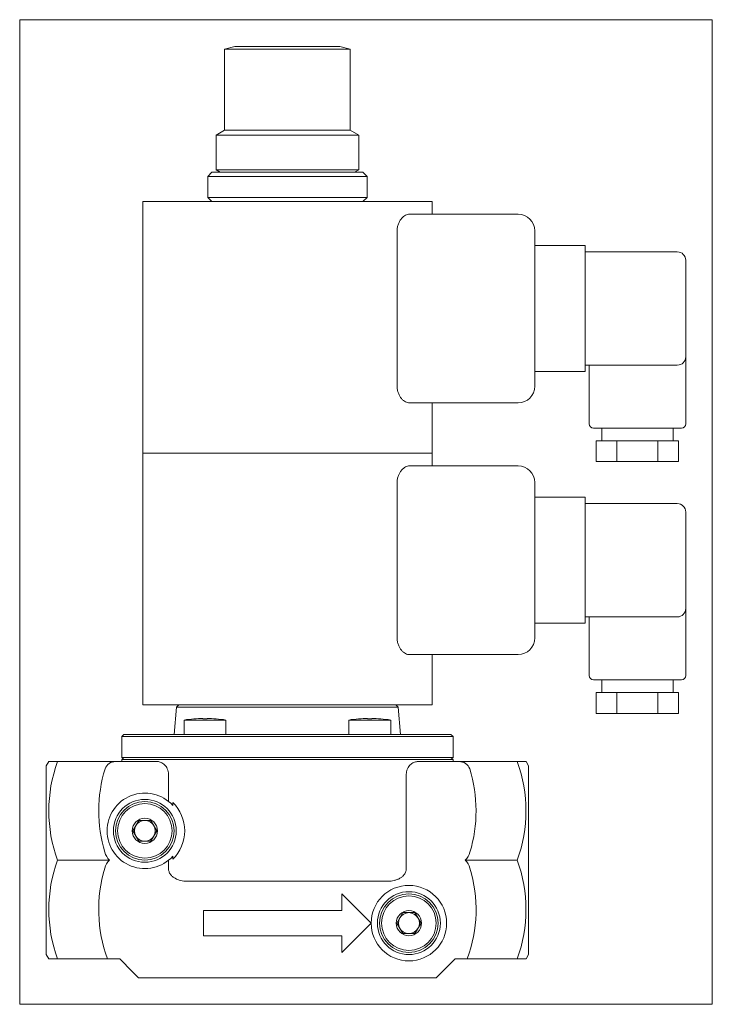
# Model space of a CAD drawing. Extents: x 28 to 193, y 33 to 268.
import ezdxf
from ezdxf.xclip import XClip

# ---------------------------------------------------------------- set-up
doc = ezdxf.new("R2010")
doc.units = 0
doc.header["$LTSCALE"] = 25.4
doc.header["$MEASUREMENT"] = 0
doc.header["$XCLIPFRAME"] = 2
doc.layers.get('0').update_dxf_attribs({"linetype": 'CONTINUOUS'})
for name, color, linetype in [('CEWKA_25', 7, 'CONTINUOUS'), ('W-036M5X14KRZYŻ_', 7, 'CONTINUOUS'), ('WA_031_01_00_009', 7, 'CONTINUOUS'), ('WA_031_01_00_011', 7, 'CONTINUOUS'), ('WA_145_01_00_002', 7, 'CONTINUOUS'), ('WA_145_01_00_005', 7, 'CONTINUOUS'), ('WB_007_01_00_001', 7, 'CONTINUOUS'), ('WB_007_01_01BEZ_', 7, 'CONTINUOUS')]:
    doc.layers.add(name, color=color, linetype=linetype)

# ---------------------------------------------------------------- blocks, each defined once
blk = doc.blocks.new('SE1')
at = {"layer": 'CEWKA_25', "color": 7, "linetype": 'CONTINUOUS', "lineweight": 0}
for p, q in [((57.5, 224.34), (57.5, 164.34)), ((57.5, 224.34), (126.5, 224.34)), ((126.5, 221.34), (126.5, 224.34)), ((121.12, 221.34), (147, 221.34)), ((118.15, 180.34), (118.15, 217.34)), ((151, 217.34), (151, 180.34)), ((151, 213.84), (163, 213.84)), ((163, 213.84), (163, 210.34)), ((163, 212.34), (185, 212.34)), ((163, 187.34), (163, 210.34)), ((187, 210.34), (187, 187.34)), ((163, 187.34), (163, 183.84)), ((187, 171.34), (187, 187.34)), ((163, 183.84), (151, 183.84)), ((175.5, 185.34), (163, 185.34)), ((164, 185.34), (164, 171.34)), ((185, 185.34), (175.5, 185.34)), ((147, 176.34), (121.12, 176.34)), ((126.5, 164.34), (126.5, 176.34)), ((165, 170.34), (186, 170.34)), ((167, 170.34), (167, 167.34)), ((184, 167.34), (184, 170.34)), ((170.54, 167.34), (165.64, 167.34)), ((165.64, 162.34), (165.64, 167.34)), ((175.5, 167.34), (170.54, 167.34)), ((170.54, 162.34), (170.54, 167.34)), ((180.36, 167.34), (175.5, 167.34)), ((182.42, 167.34), (180.36, 167.34)), ((180.36, 162.34), (180.36, 167.34)), ((182.42, 167.34), (183.23, 167.34)), ((185.27, 167.34), (183.23, 167.34)), ((185.27, 162.34), (185.27, 167.34)), ((57.5, 164.34), (57.5, 104.34)), ((57.5, 164.34), (126.5, 164.34)), ((57.5, 164.34), (126.5, 164.34)), ((126.5, 161.34), (126.5, 164.34)), ((170.54, 162.34), (165.64, 162.34)), ((180.36, 162.34), (170.54, 162.34)), ((185.27, 162.34), (180.36, 162.34)), ((121.12, 161.34), (147, 161.34)), ((118.15, 120.34), (118.15, 157.34)), ((151, 157.34), (151, 120.34)), ((151, 153.84), (163, 153.84)), ((163, 153.84), (163, 150.34)), ((163, 152.34), (185, 152.34)), ((163, 127.34), (163, 150.34)), ((187, 150.34), (187, 127.34)), ((163, 127.34), (163, 123.84)), ((187, 111.34), (187, 127.34)), ((175.5, 125.34), (163, 125.34)), ((164, 125.34), (164, 111.34)), ((185, 125.34), (175.5, 125.34)), ((163, 123.84), (151, 123.84)), ((147, 116.34), (121.12, 116.34)), ((126.5, 104.34), (126.5, 116.34)), ((165, 110.34), (186, 110.34)), ((167, 110.34), (167, 107.34)), ((184, 107.34), (184, 110.34)), ((170.54, 107.34), (165.64, 107.34)), ((165.64, 102.34), (165.64, 107.34)), ((175.5, 107.34), (170.54, 107.34)), ((170.54, 102.34), (170.54, 107.34)), ((180.36, 107.34), (175.5, 107.34)), ((182.42, 107.34), (180.36, 107.34)), ((180.36, 102.34), (180.36, 107.34)), ((182.42, 107.34), (183.23, 107.34)), ((185.27, 107.34), (183.23, 107.34)), ((185.27, 102.34), (185.27, 107.34)), ((57.5, 104.34), (126.5, 104.34)), ((170.54, 102.34), (165.64, 102.34)), ((180.36, 102.34), (170.54, 102.34)), ((185.27, 102.34), (180.36, 102.34))]:
    blk.add_line(p, q, dxfattribs=at)
for centre, radius, start, end in [((147, 217.34), 4, 0, 90), ((185, 210.34), 2, 0, 90), ((185, 187.34), 2, 270, 360), ((147, 180.34), 4, 270, 360), ((165, 171.34), 1, 180, 270), ((186, 171.34), 1, 270, 360), ((147, 157.34), 4, 0, 90), ((185, 150.34), 2, 0, 90), ((185, 127.34), 2, 270, 360), ((147, 120.34), 4, 270, 360), ((165, 111.34), 1, 180, 270), ((186, 111.34), 1, 270, 360)]:
    blk.add_arc(centre, radius, start, end, dxfattribs=at)
for points, knots in [([(118.15, 217.34), (118.15, 217.64), (118.18, 217.93), (118.26, 218.35), (118.29, 218.49), (118.37, 218.76), (118.41, 218.89), (118.56, 219.27), (118.68, 219.5), (118.93, 219.93), (119.07, 220.12), (119.36, 220.46), (119.51, 220.62), (119.83, 220.87), (119.99, 220.98), (120.48, 221.25), (120.8, 221.34), (121.12, 221.34)], [0, 0, 0, 0, 0.125, 0.125, 0.1875, 0.1875, 0.25, 0.25, 0.375, 0.375, 0.5, 0.5, 0.625, 0.625, 0.75, 0.75, 1, 1, 1, 1]), ([(121.12, 176.34), (120.8, 176.34), (120.48, 176.43), (119.99, 176.69), (119.83, 176.8), (119.52, 177.06), (119.37, 177.21), (119.07, 177.55), (118.93, 177.75), (118.68, 178.17), (118.56, 178.4), (118.37, 178.91), (118.29, 179.18), (118.18, 179.75), (118.15, 180.04), (118.15, 180.34)], [0, 0, 0, 0, 0.25, 0.25, 0.375, 0.375, 0.5, 0.5, 0.625, 0.625, 0.75, 0.75, 0.875, 0.875, 1, 1, 1, 1]), ([(118.15, 157.34), (118.15, 157.64), (118.18, 157.93), (118.26, 158.35), (118.29, 158.49), (118.37, 158.76), (118.41, 158.89), (118.56, 159.27), (118.68, 159.5), (118.93, 159.93), (119.07, 160.12), (119.36, 160.46), (119.51, 160.62), (119.83, 160.87), (119.99, 160.98), (120.48, 161.25), (120.8, 161.34), (121.12, 161.34)], [0, 0, 0, 0, 0.125, 0.125, 0.1875, 0.1875, 0.25, 0.25, 0.375, 0.375, 0.5, 0.5, 0.625, 0.625, 0.75, 0.75, 1, 1, 1, 1]), ([(121.12, 116.34), (120.8, 116.34), (120.48, 116.43), (119.99, 116.69), (119.83, 116.8), (119.52, 117.06), (119.37, 117.21), (119.07, 117.55), (118.93, 117.75), (118.68, 118.17), (118.56, 118.4), (118.37, 118.91), (118.29, 119.18), (118.18, 119.75), (118.15, 120.04), (118.15, 120.34)], [0, 0, 0, 0, 0.25, 0.25, 0.375, 0.375, 0.5, 0.5, 0.625, 0.625, 0.75, 0.75, 0.875, 0.875, 1, 1, 1, 1])]:
    blk.add_open_spline(points, degree=3, knots=knots, dxfattribs=at)
at = {"layer": 'W-036M5X14KRZYŻ_', "color": 7, "linetype": 'CONTINUOUS', "lineweight": 0}
for p, q in [((69.75, 101.03), (69.7, 101.03)), ((71.85, 101.03), (71.85, 101.13)), ((72.85, 101.03), (71.85, 101.03)), ((72.85, 101.13), (72.85, 101.03)), ((74.95, 101.03), (75, 101.03)), ((109.04, 101.03), (108.99, 101.03)), ((111.14, 101.03), (111.14, 101.13)), ((112.14, 101.03), (111.14, 101.03)), ((112.14, 101.13), (112.14, 101.03)), ((114.24, 101.03), (114.29, 101.03)), ((67.35, 100.76), (77.35, 100.76)), ((67.35, 100.76), (67.35, 97.34)), ((77.35, 97.34), (77.35, 100.76)), ((106.64, 100.76), (116.64, 100.76)), ((106.64, 100.76), (106.64, 97.34)), ((116.64, 97.34), (116.64, 100.76)), ((68.28, 97.34), (71.01, 97.34)), ((112.98, 97.34), (115.71, 97.34))]:
    blk.add_line(p, q, dxfattribs=at)
for centre, radius, start, end in [((72.35, 68.08), 33.06, 94.598, 98.6995), ((72.35, 68.08), 33.05, 90.8667, 94.5157), ((72.35, 68.08), 33.05, 85.4843, 89.1333), ((72.35, 68.08), 33.06, 81.3005, 85.402), ((111.64, 68.08), 33.06, 94.598, 98.6995), ((111.64, 68.08), 33.05, 90.8667, 94.5157), ((111.64, 68.08), 33.05, 85.4843, 89.1333), ((111.64, 68.08), 33.06, 81.3005, 85.402)]:
    blk.add_arc(centre, radius, start, end, dxfattribs=at)
at = {"layer": 'WA_031_01_00_009', "color": 7, "linetype": 'CONTINUOUS', "lineweight": 0}
for p, q in [((55.11, 74.34), (56.55, 76.84)), ((56.55, 76.84), (59.44, 76.84)), ((59.44, 76.84), (60.88, 74.34)), ((56.55, 71.84), (55.11, 74.34)), ((60.88, 74.34), (59.44, 71.84)), ((59.44, 71.84), (56.55, 71.84)), ((118.09, 52.34), (119.54, 54.84)), ((119.54, 54.84), (122.42, 54.84)), ((122.42, 54.84), (123.87, 52.34)), ((119.54, 49.84), (118.09, 52.34)), ((123.87, 52.34), (122.42, 49.84)), ((122.42, 49.84), (119.54, 49.84))]:
    blk.add_line(p, q, dxfattribs=at)
for centre, radius in [((58, 74.34), 7), ((58, 74.34), 6.5), ((58, 74.34), 3), ((120.98, 52.34), 7), ((120.98, 52.34), 6.5), ((120.98, 52.34), 3)]:
    blk.add_circle(centre, radius, dxfattribs=at)
for centre, start, end in [((58, 74.34), 150, 210), ((58, 74.34), 90, 150), ((58, 74.34), 30, 90), ((58, 74.34), 330, 30), ((58, 74.34), 210, 270), ((58, 74.34), 270, 330), ((120.98, 52.34), 90, 150), ((120.98, 52.34), 30, 90), ((120.98, 52.34), 150, 210), ((120.98, 52.34), 330, 30), ((120.98, 52.34), 210, 270), ((120.98, 52.34), 270, 330)]:
    blk.add_arc(centre, 2.5, start, end, dxfattribs=at)
at = {"layer": 'WA_031_01_00_011', "color": 7, "linetype": 'CONTINUOUS', "lineweight": 0}
for centre in [(58, 74.34), (120.98, 52.34)]:
    blk.add_circle(centre, 7.5, dxfattribs=at)
at = {"layer": 'WA_145_01_00_002', "color": 7, "linetype": 'CONTINUOUS', "lineweight": 0}
for p, q in [((74, 231.34), (73, 230.34)), ((111, 230.34), (73, 230.34)), ((73, 230.34), (73, 225.34)), ((110, 231.34), (74, 231.34)), ((111, 230.34), (110, 231.34)), ((111, 225.34), (111, 230.34)), ((111, 225.34), (73, 225.34)), ((73, 225.34), (74, 224.34)), ((110, 224.34), (111, 225.34))]:
    blk.add_line(p, q, dxfattribs=at)
at = {"layer": 'WA_145_01_00_005', "color": 7, "linetype": 'CONTINUOUS', "lineweight": 0}
for p, q in [((79.5, 261.34), (77, 260.67)), ((77, 260.67), (77, 241.34)), ((107, 260.67), (77, 260.67)), ((104.5, 261.34), (79.5, 261.34)), ((107, 260.67), (104.5, 261.34)), ((107, 241.34), (107, 260.67)), ((77, 241.34), (75, 240.19)), ((75, 240.19), (75, 231.92)), ((109, 240.19), (75, 240.19)), ((107, 241.34), (77, 241.34)), ((109, 240.19), (107, 241.34)), ((109, 231.92), (109, 240.19)), ((75, 231.92), (76, 231.34)), ((109, 231.92), (75, 231.92)), ((108, 231.34), (109, 231.92))]:
    blk.add_line(p, q, dxfattribs=at)
at = {"layer": 'WB_007_01_00_001', "color": 7, "linetype": 'CONTINUOUS', "lineweight": 0}
for p, q in [((65.57, 103.84), (65, 97.34)), ((66.11, 104.34), (65.57, 103.84)), ((118.43, 103.84), (65.57, 103.84)), ((118.43, 103.84), (117.88, 104.34)), ((119, 97.34), (118.43, 103.84)), ((53, 97.34), (52.5, 96.84)), ((131.5, 96.84), (52.5, 96.84)), ((52.5, 96.84), (52.5, 91.84)), ((131, 97.34), (53, 97.34)), ((131.5, 96.84), (131, 97.34)), ((131.5, 91.84), (131.5, 96.84)), ((131.5, 91.84), (52.5, 91.84)), ((52.5, 91.84), (53, 91.34)), ((131, 91.34), (131.5, 91.84))]:
    blk.add_line(p, q, dxfattribs=at)
at = {"layer": 'WB_007_01_01BEZ_', "color": 7, "linetype": 'CONTINUOUS', "lineweight": 0}
for p, q in [((35.07, 90.84), (34.5, 89.84)), ((34.5, 44.84), (34.5, 89.84)), ((35.07, 90.84), (37.17, 90.84)), ((51.04, 90.84), (37.17, 90.84)), ((51.04, 90.84), (56.48, 90.84)), ((52.5, 91.34), (131.5, 91.34)), ((52.5, 91.34), (52.5, 90.84)), ((56.48, 90.84), (61.01, 90.84)), ((122.98, 90.84), (127.51, 90.84)), ((127.51, 90.84), (132.95, 90.84)), ((131.5, 90.84), (131.5, 91.34)), ((132.95, 90.84), (146.82, 90.84)), ((146.82, 90.84), (148.92, 90.84)), ((149.5, 89.84), (148.92, 90.84)), ((149.5, 44.84), (149.5, 89.84)), ((63.64, 81.35), (63.64, 87.84)), ((120.35, 65.34), (120.35, 87.84)), ((64.65, 80.4), (64.65, 81.12)), ((64.65, 67.56), (64.65, 68.28)), ((49.56, 67.34), (37.17, 67.34)), ((63.64, 65.34), (63.64, 67.33)), ((134.43, 67.34), (146.82, 67.34)), ((116, 62.34), (68, 62.34)), ((105, 59.34), (105, 55.34)), ((111.98, 52.36), (105, 59.34)), ((105, 55.34), (72, 55.34)), ((72, 55.34), (72, 49.34)), ((105, 45.34), (111.98, 52.32)), ((72, 49.34), (105, 49.34)), ((105, 49.34), (105, 45.34)), ((34.5, 44.84), (35.07, 43.84)), ((148.92, 43.84), (149.5, 44.84)), ((37.17, 43.84), (35.07, 43.84)), ((49.09, 43.84), (37.17, 43.84)), ((52, 43.84), (49.09, 43.84)), ((55.07, 40.77), (52, 43.84)), ((132, 43.84), (128.93, 40.77)), ((134.9, 43.84), (132, 43.84)), ((134.9, 43.84), (146.82, 43.84)), ((146.82, 43.84), (148.92, 43.84)), ((56.5, 39.34), (55.07, 40.77)), ((128.93, 40.77), (127.5, 39.34)), ((59.49, 39.34), (56.5, 39.34)), ((124.5, 39.34), (59.49, 39.34)), ((127.5, 39.34), (124.5, 39.34))]:
    blk.add_line(p, q, dxfattribs=at)
for centre, radius, start, end in [((69.21, 79.09), 34.12, 159.858, 200.142), ((50.91, 88.31), 2.53, 87.1075, 161.1477), ((133.08, 88.31), 2.53, 18.7685, 92.9763), ((114.78, 79.09), 34.12, 339.8579, 20.1421), ((58, 74.34), 9, 42.3593, 317.6407), ((58, 74.34), 9.5, 314.4305, 45.5695), ((52.65, 70.4), 4.34, 195.4527, 224.7227), ((131.42, 70.36), 4.26, 314.9924, 344.8323), ((69.21, 55.59), 34.12, 159.8579, 200.1421), ((52.57, 64.33), 4.26, 134.9924, 164.8323), ((131.35, 64.28), 4.34, 15.4527, 44.7227), ((114.78, 55.59), 34.12, 339.8579, 20.1421), ((120.98, 52.34), 9, 180.1067, 179.8933)]:
    blk.add_arc(centre, radius, start, end, dxfattribs=at)
for centre, major_axis, start_param, end_param in [((92, 79.09), (45, 0), 2.881094, 3.397126), ((92, 79.09), (-45, 0), 2.886059, 3.402092), ((92, 55.59), (45, 0), 2.886059, 3.447864), ((92, 55.59), (-45, 0), 2.835322, 3.397126)]:
    blk.add_ellipse(centre, major_axis=major_axis, ratio=0.866025, start_param=start_param, end_param=end_param, dxfattribs=at)
for points, knots in [([(61.01, 90.84), (61.3, 90.84), (61.59, 90.78), (62.01, 90.59), (62.16, 90.51), (62.43, 90.32), (62.56, 90.22), (62.82, 89.97), (62.94, 89.82), (63.17, 89.51), (63.27, 89.33), (63.45, 88.95), (63.52, 88.74), (63.61, 88.3), (63.64, 88.07), (63.64, 87.84)], [0, 0, 0, 0, 0.25, 0.25, 0.375, 0.375, 0.5, 0.5, 0.625, 0.625, 0.75, 0.75, 0.875, 0.875, 1, 1, 1, 1]), ([(120.35, 87.84), (120.35, 88.07), (120.38, 88.3), (120.45, 88.63), (120.48, 88.73), (120.55, 88.94), (120.59, 89.04), (120.72, 89.33), (120.82, 89.5), (121.05, 89.82), (121.17, 89.96), (121.56, 90.34), (121.83, 90.52), (122.26, 90.71), (122.41, 90.76), (122.69, 90.82), (122.84, 90.84), (122.98, 90.84)], [0, 0, 0, 0, 0.125, 0.125, 0.1875, 0.1875, 0.25, 0.25, 0.375, 0.375, 0.5, 0.5, 0.75, 0.75, 0.875, 0.875, 1, 1, 1, 1]), ([(68, 62.34), (67.51, 62.34), (67.03, 62.39), (66.09, 62.61), (65.62, 62.78), (64.99, 63.14), (64.78, 63.28), (64.41, 63.6), (64.25, 63.77), (63.96, 64.17), (63.85, 64.39), (63.72, 64.73), (63.69, 64.85), (63.65, 65.09), (63.64, 65.22), (63.64, 65.34)], [0, 0, 0, 0, 0.25, 0.25, 0.5, 0.5, 0.625, 0.625, 0.75, 0.75, 0.875, 0.875, 0.9375, 0.9375, 1, 1, 1, 1]), ([(120.35, 65.34), (120.35, 65.09), (120.31, 64.85), (120.15, 64.39), (120.03, 64.17), (119.75, 63.78), (119.58, 63.6), (119.21, 63.28), (119.01, 63.14), (118.59, 62.9), (118.37, 62.8), (117.92, 62.63), (117.68, 62.56), (116.97, 62.39), (116.49, 62.34), (116, 62.34)], [0, 0, 0, 0, 0.125, 0.125, 0.25, 0.25, 0.375, 0.375, 0.5, 0.5, 0.625, 0.625, 0.75, 0.75, 1, 1, 1, 1])]:
    blk.add_open_spline(points, degree=3, knots=knots, dxfattribs=at)

msp = doc.modelspace()

# ---------------------------------------------------------------- block references
at = {"color": 0, "lineweight": 0}
ref = msp.add_blockref('SE1', (0, 0), dxfattribs=at)
XClip(ref).set_block_clipping_path([(28.1466398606, 32.9904082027), (193.3466434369, 267.6904036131)])
ref.dxf.unprotected_set("ltscale", 0)

doc.saveas('drawing.dxf')
